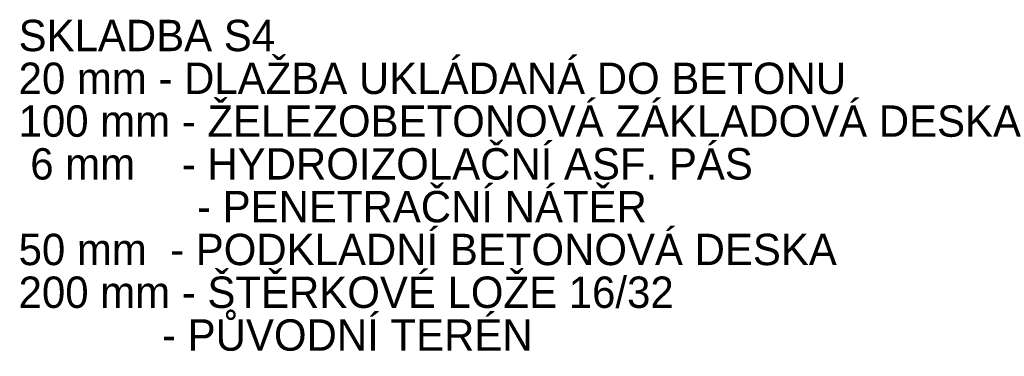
# Model space of a CAD drawing. Header units: millimetres. Extents: x 126830 to 197420, y -10585 to 21156.
# Tile 81 of 100: x 191360 to 195283, y 9492 to 10833. Entities that reach past the tile are written whole.
import ezdxf

# ---------------------------------------------------------------- set-up
doc = ezdxf.new("R2010")
doc.units = ezdxf.units.MM
doc.header["$MEASUREMENT"] = 0
doc.styles.add('GENEROVANÝ_STYL_1', font='txt')

msp = doc.modelspace()

# ---------------------------------------------------------------- texts
at = {"color": 7, "linetype": 'Continuous', "lineweight": 20, "insert": (191355.5, 9512.7), "char_height": 125, "attachment_point": 7, "line_spacing_factor": 0.817953, "style": 'GENEROVANÝ_STYL_1'}
msp.add_mtext('\\A1;{\\pql;\\fArial|b0|i0|c238|p38;SKLADBA S4\\P\\pql;\\fArial|b0|i0|c238|p38;20 mm - DLAŽBA UKLÁDANÁ DO BETONU\\P\\pql;\\fArial|b0|i0|c238|p38;100 mm - ŽELEZOBETONOVÁ ZÁKLADOVÁ DESKA\\P\\pql;\\fArial|b0|i0|c238|p38; 6 mm    - HYDROIZOLAČNÍ ASF. PÁS\\P\\pql;\\fArial|b0|i0|c238|p38;^I     - PENETRAČNÍ NÁTĚR\\P\\pql;\\fArial|b0|i0|c238|p38;50 mm  - PODKLADNÍ BETONOVÁ DESKA\\P\\pql;\\fArial|b0|i0|c238|p38;200 mm - ŠTĚRKOVÉ LOŽE 16/32\\P\\pql;\\fArial|b0|i0|c238|p38;^I  - PŮVODNÍ TERÉN}', dxfattribs=at)

doc.saveas('drawing.dxf')
